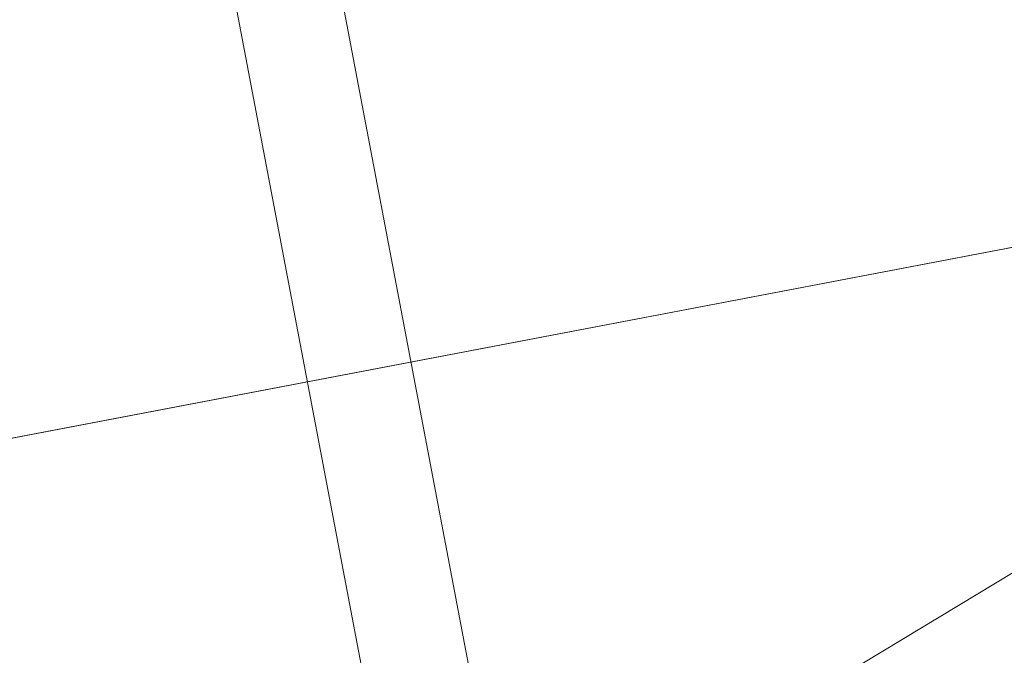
# Model space of a CAD drawing. Extents: x 3503739 to 3504470, y 5375172 to 5375561.
# Tile 14 of 142: x 3504136.896 to 3504137.362, y 5375384.497 to 5375384.798. Entities that reach past the tile are written whole.
import ezdxf

# ---------------------------------------------------------------- set-up
doc = ezdxf.new("R2010")
doc.units = 0
doc.header["$MEASUREMENT"] = 0
for name, color, linetype in [('_OST_2__CLIPPING', 7, 'Continuous'), ('AUSSCHNITT_OST_2', 7, 'Continuous'), ('BHM_WA', 7, 'Continuous')]:
    doc.layers.add(name, color=color, linetype=linetype)

msp = doc.modelspace()

# ---------------------------------------------------------------- linework, layer by layer
at = {"layer": '_OST_2__CLIPPING', "color": 7, "linetype": 'Continuous', "lineweight": 9}
msp.add_line((3504143.43241, 5375351.22657), (3504127.94967, 5375432.66793), dxfattribs=at)
at = {"layer": 'AUSSCHNITT_OST_2', "color": 7, "linetype": 'Continuous', "lineweight": 9}
msp.add_line((3504143.39263, 5375351.16811), (3504127.89121, 5375432.70771), dxfattribs=at)
at = {"layer": 'BHM_WA', "color": 254, "linetype": 'Continuous', "lineweight": 9}
for points in [[(3504134.25281, 5375386.78934, 0), (3504136.90343, 5375384.2562, 0), (3504138.02762, 5375384.93491, 0)], [(3504136.4507, 5375384.51545, 0), (3504136.60197, 5375384.5443, 0), (3504137.55962, 5375384.72692, 0), (3504137.56052, 5375384.72709, 0), (3504137.56144, 5375384.72726, 0), (3504137.56236, 5375384.72744, 0), (3504137.5633, 5375384.72762, 0), (3504137.56425, 5375384.7278, 0), (3504137.5652, 5375384.72798, 0), (3504137.56615, 5375384.72816, 0), (3504137.62946, 5375384.74023, 0), (3504137.62392, 5375384.7693, 0), (3504137.62383, 5375384.76978, 0), (3504137.62373, 5375384.77025, 0), (3504137.62365, 5375384.77073, 0), (3504137.62355, 5375384.7712, 0), (3504137.62347, 5375384.77167, 0), (3504137.62338, 5375384.77213, 0), (3504137.62329, 5375384.77259, 0), (3504137.40468, 5375385.91899, 0), (3504136.22592, 5375385.69421, 0), (3504137.40468, 5375385.91899, 0), (3504137.43749, 5375385.74692, 0)], [(3504137.40468, 5375385.91899, 0), (3504137.62329, 5375384.77259, 0), (3504137.62338, 5375384.77213, 0), (3504137.62347, 5375384.77167, 0), (3504137.62355, 5375384.7712, 0), (3504137.62365, 5375384.77073, 0), (3504137.62373, 5375384.77025, 0), (3504137.62383, 5375384.76978, 0), (3504137.62392, 5375384.7693, 0), (3504137.62946, 5375384.74023, 0), (3504137.56615, 5375384.72816, 0), (3504137.5652, 5375384.72798, 0), (3504137.56425, 5375384.7278, 0), (3504137.5633, 5375384.72762, 0), (3504137.56236, 5375384.72744, 0), (3504137.56144, 5375384.72726, 0), (3504137.56052, 5375384.72709, 0), (3504137.55962, 5375384.72692, 0), (3504136.60197, 5375384.5443, 0), (3504136.4507, 5375384.51545, 0), (3504137.62946, 5375384.74023, 0), (3504137.40468, 5375385.91899, 0)], [(3504136.4507, 5375384.51545, 0), (3504137.62946, 5375384.74023, 0), (3504137.40468, 5375385.91899, 0)], [(3504136.90343, 5375384.2562, 0), (3504138.02762, 5375384.93491, 0)]]:
    msp.add_polyline3d(points, dxfattribs=at)

doc.saveas('drawing.dxf')
